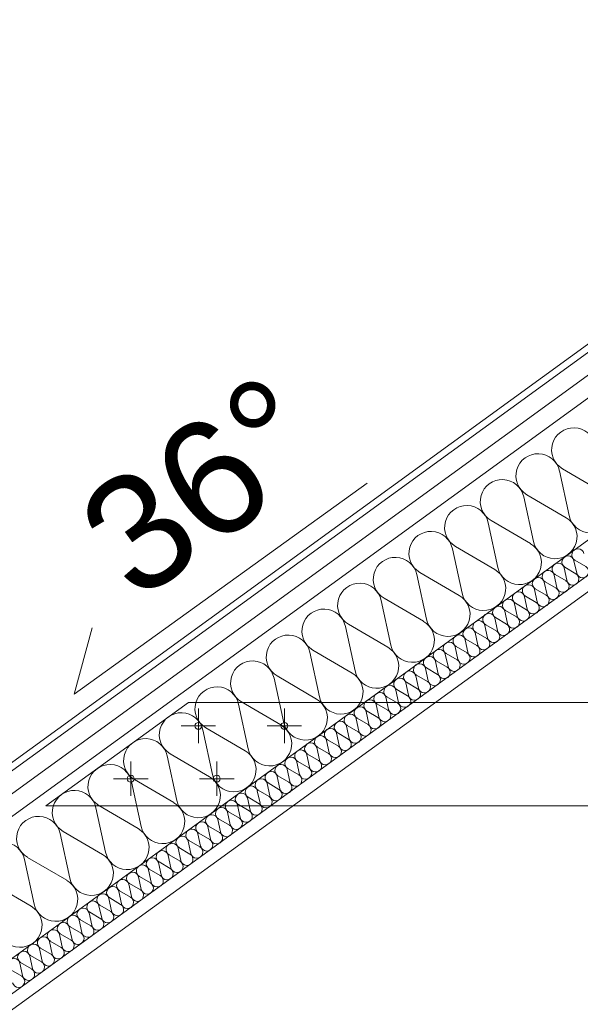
# Model space of a CAD drawing. Extents: x 5465377 to 5465550, y 5925276 to 5925338.
# Tile 103 of 182: x 5465408.516 to 5465409.491, y 5925334.331 to 5925336.044. Entities that reach past the tile are written whole.
import ezdxf

# ---------------------------------------------------------------- set-up
doc = ezdxf.new("R2010")
doc.units = 0
doc.header["$MEASUREMENT"] = 0
doc.linetypes.add('DASH', pattern=[0.75, 0.5, -0.25])
doc.linetypes.add('DASHDOT', pattern=[25.4, 12.7, -6.35, 0, -6.35])
for name, color, linetype, lineweight in [('0_Nr_Pióra__141', 7, 'Continuous', 0), ('0_Nr_Pióra__142', 7, 'Continuous', 18), ('_______wymiarowanie_Nr_Pióra__201', 150, 'Continuous', 0), ('____rosliny_Nr_Pióra__141', 7, 'Continuous', 0), ('_ARCH_Sciany_Nr_Pióra__141', 7, 'Continuous', 0), ('C-DROGI-SYTUACJA-ETYKIETY_Nr_Pióra__141', 7, 'Continuous', 0)]:
    doc.layers.add(name, color=color, linetype=linetype, lineweight=lineweight)
doc.layers.add('_______wymiarowanie', color=7, linetype='Continuous')
doc.styles.add('GENERATED_STYLE_1', font='arial.ttf')
doc.styles.add('GENERATED_STYLE_4', font='arial.ttf')
doc.styles.add('GENERATED_STYLE_5', font='txt')
doc.dimstyles.new('GENERATED_STYLE__2', dxfattribs={"dimtxt": 0.075, "dimasz": 0.0475, "dimexe": 0.18, "dimexo": 0, "dimgap": 0.09, "dimtad": 1, "dimdec": 0, "dimlfac": 100, "dimzin": 0, "dimdsep": 46, "dimtxsty": 'GENERATED_STYLE_5', "dimblk": 'ARROWHEAD_6', "dimblk1": 'ARROWHEAD_6', "dimblk2": 'ARROWHEAD_6', "dimcen": 0.09, "dimclrd": 256, "dimclre": 256, "dimclrt": 256, "dimazin": 0, "dimtfac": 1, "dimtdec": 4, "dimtmove": 0, "dimatfit": 3, "dimfxl": 0, "dimtolj": 1, "dimtzin": 0, "dimarcsym": 0})

# ---------------------------------------------------------------- blocks, each defined once
blk = doc.blocks.new('Izolacja cieplna 12_77', base_point=(5465406.9707, 5925333.2365))
at = {"layer": '____rosliny_Nr_Pióra__141', "linetype": 'Continuous'}
for p, q in [((5465409.4641, 5925335.0915), (5465409.4832, 5925335.0803)), ((5465409.4846, 5925335.0814), (5465409.4799, 5925335.1029)), ((5465409.4814, 5925335.104), (5465409.5004, 5925335.0928)), ((5465409.4502, 5925335.0564), (5465409.4455, 5925335.0779)), ((5465409.4469, 5925335.079), (5465409.466, 5925335.0678)), ((5465409.4674, 5925335.0689), (5465409.4627, 5925335.0904)), ((5465409.433, 5925335.0439), (5465409.4283, 5925335.0654)), ((5465409.4297, 5925335.0665), (5465409.4487, 5925335.0553)), ((5465409.3985, 5925335.0189), (5465409.3938, 5925335.0404)), ((5465409.3953, 5925335.0415), (5465409.4143, 5925335.0303)), ((5465409.4158, 5925335.0314), (5465409.4111, 5925335.0529)), ((5465409.4125, 5925335.054), (5465409.4315, 5925335.0428)), ((5465409.3813, 5925335.0063), (5465409.3766, 5925335.0279)), ((5465409.3781, 5925335.0289), (5465409.3971, 5925335.0178)), ((5465409.3641, 5925334.9938), (5465409.3594, 5925335.0154)), ((5465409.3609, 5925335.0164), (5465409.3799, 5925335.0053)), ((5465409.3297, 5925334.9688), (5465409.325, 5925334.9904)), ((5465409.3264, 5925334.9914), (5465409.3455, 5925334.9803)), ((5465409.3469, 5925334.9813), (5465409.3422, 5925335.0029)), ((5465409.3436, 5925335.0039), (5465409.3627, 5925334.9928)), ((5465409.3125, 5925334.9563), (5465409.3078, 5925334.9779)), ((5465409.3092, 5925334.9789), (5465409.3282, 5925334.9678)), ((5465409.2748, 5925334.9539), (5465409.2938, 5925334.9428)), ((5465409.2953, 5925334.9438), (5465409.2905, 5925334.9654)), ((5465409.292, 5925334.9664), (5465409.311, 5925334.9553)), ((5465409.2608, 5925334.9188), (5465409.2561, 5925334.9403)), ((5465409.2576, 5925334.9414), (5465409.2766, 5925334.9303)), ((5465409.278, 5925334.9313), (5465409.2733, 5925334.9529)), ((5465409.2436, 5925334.9063), (5465409.2389, 5925334.9278)), ((5465409.2404, 5925334.9289), (5465409.2594, 5925334.9177)), ((5465409.2092, 5925334.8813), (5465409.2045, 5925334.9028)), ((5465409.2059, 5925334.9039), (5465409.225, 5925334.8927)), ((5465409.2264, 5925334.8938), (5465409.2217, 5925334.9153)), ((5465409.2231, 5925334.9164), (5465409.2422, 5925334.9052)), ((5465409.192, 5925334.8688), (5465409.1873, 5925334.8903)), ((5465409.1887, 5925334.8914), (5465409.2077, 5925334.8802)), ((5465409.1748, 5925334.8563), (5465409.17, 5925334.8778)), ((5465409.1715, 5925334.8789), (5465409.1905, 5925334.8677)), ((5465409.1403, 5925334.8313), (5465409.1356, 5925334.8528)), ((5465409.1371, 5925334.8538), (5465409.1561, 5925334.8427)), ((5465409.1575, 5925334.8438), (5465409.1528, 5925334.8653)), ((5465409.1543, 5925334.8664), (5465409.1733, 5925334.8552)), ((5465409.1231, 5925334.8187), (5465409.1184, 5925334.8403)), ((5465409.1199, 5925334.8413), (5465409.1389, 5925334.8302)), ((5465409.1059, 5925334.8062), (5465409.1012, 5925334.8278)), ((5465409.1026, 5925334.8288), (5465409.1217, 5925334.8177)), ((5465409.0715, 5925334.7812), (5465409.0668, 5925334.8028)), ((5465409.0682, 5925334.8038), (5465409.0872, 5925334.7927)), ((5465409.0887, 5925334.7937), (5465409.084, 5925334.8153)), ((5465409.0854, 5925334.8163), (5465409.1045, 5925334.8052)), ((5465409.0543, 5925334.7687), (5465409.0495, 5925334.7903)), ((5465409.051, 5925334.7913), (5465409.07, 5925334.7802)), ((5465409.0166, 5925334.7663), (5465409.0356, 5925334.7552)), ((5465409.037, 5925334.7562), (5465409.0323, 5925334.7778)), ((5465409.0338, 5925334.7788), (5465409.0528, 5925334.7677)), ((5465409.0026, 5925334.7312), (5465408.9979, 5925334.7527)), ((5465408.9993, 5925334.7538), (5465409.0184, 5925334.7427)), ((5465409.0198, 5925334.7437), (5465409.0151, 5925334.7652)), ((5465408.9854, 5925334.7187), (5465408.9807, 5925334.7402)), ((5465408.9821, 5925334.7413), (5465409.0012, 5925334.7301)), ((5465408.951, 5925334.6937), (5465408.9463, 5925334.7152)), ((5465408.9477, 5925334.7163), (5465408.9667, 5925334.7051)), ((5465408.9682, 5925334.7062), (5465408.9635, 5925334.7277)), ((5465408.9649, 5925334.7288), (5465408.984, 5925334.7176)), ((5465408.9338, 5925334.6812), (5465408.929, 5925334.7027)), ((5465408.9305, 5925334.7038), (5465408.9495, 5925334.6926)), ((5465408.9165, 5925334.6687), (5465408.9118, 5925334.6902)), ((5465408.9133, 5925334.6913), (5465408.9323, 5925334.6801)), ((5465408.8821, 5925334.6436), (5465408.8774, 5925334.6652)), ((5465408.8788, 5925334.6662), (5465408.8979, 5925334.6551)), ((5465408.8993, 5925334.6562), (5465408.8946, 5925334.6777)), ((5465408.8961, 5925334.6787), (5465408.9151, 5925334.6676)), ((5465408.8649, 5925334.6311), (5465408.8602, 5925334.6527)), ((5465408.8616, 5925334.6537), (5465408.8807, 5925334.6426)), ((5465408.8272, 5925334.6287), (5465408.8462, 5925334.6176)), ((5465408.8477, 5925334.6186), (5465408.843, 5925334.6402)), ((5465408.8444, 5925334.6412), (5465408.8635, 5925334.6301)), ((5465408.8133, 5925334.5936), (5465408.8085, 5925334.6152)), ((5465408.81, 5925334.6162), (5465408.829, 5925334.6051)), ((5465408.8305, 5925334.6061), (5465408.8258, 5925334.6277)), ((5465408.796, 5925334.5811), (5465408.7913, 5925334.6027)), ((5465408.7928, 5925334.6037), (5465408.8118, 5925334.5926)), ((5465408.7616, 5925334.5561), (5465408.7569, 5925334.5776)), ((5465408.7583, 5925334.5787), (5465408.7774, 5925334.5676)), ((5465408.7788, 5925334.5686), (5465408.7741, 5925334.5901)), ((5465408.7756, 5925334.5912), (5465408.7946, 5925334.5801)), ((5465408.7444, 5925334.5436), (5465408.7397, 5925334.5651)), ((5465408.7411, 5925334.5662), (5465408.7602, 5925334.555)), ((5465408.7272, 5925334.5311), (5465408.7225, 5925334.5526)), ((5465408.7239, 5925334.5537), (5465408.743, 5925334.5425)), ((5465408.6928, 5925334.5061), (5465408.688, 5925334.5276)), ((5465408.6895, 5925334.5287), (5465408.7085, 5925334.5175)), ((5465408.71, 5925334.5186), (5465408.7053, 5925334.5401)), ((5465408.7067, 5925334.5412), (5465408.7257, 5925334.53)), ((5465408.6755, 5925334.4936), (5465408.6708, 5925334.5151)), ((5465408.6723, 5925334.5162), (5465408.6913, 5925334.505)), ((5465408.6378, 5925334.4911), (5465408.6569, 5925334.48)), ((5465408.6583, 5925334.4811), (5465408.6536, 5925334.5026)), ((5465408.6551, 5925334.5036), (5465408.6741, 5925334.4925)), ((5465408.6239, 5925334.456), (5465408.6192, 5925334.4776)), ((5465408.6206, 5925334.4786), (5465408.6397, 5925334.4675)), ((5465408.6411, 5925334.4685), (5465408.6364, 5925334.4901)), ((5465408.6067, 5925334.4435), (5465408.602, 5925334.4651)), ((5465408.6034, 5925334.4661), (5465408.6224, 5925334.455)), ((5465408.5723, 5925334.4185), (5465408.5675, 5925334.4401)), ((5465408.569, 5925334.4411), (5465408.588, 5925334.43)), ((5465408.5895, 5925334.431), (5465408.5848, 5925334.4526)), ((5465408.5862, 5925334.4536), (5465408.6052, 5925334.4425)), ((5465408.555, 5925334.406), (5465408.5503, 5925334.4276)), ((5465408.5518, 5925334.4286), (5465408.5708, 5925334.4175)), ((5465408.5378, 5925334.3935), (5465408.5331, 5925334.415)), ((5465408.5346, 5925334.4161), (5465408.5536, 5925334.405)), ((5465408.5001, 5925334.3911), (5465408.5192, 5925334.3799)), ((5465408.5206, 5925334.381), (5465408.5159, 5925334.4025)), ((5465408.5173, 5925334.4036), (5465408.5364, 5925334.3925))]:
    blk.add_line(p, q, dxfattribs=at)
for centre, start_param, end_param in [((5465409.4695, 5925335.1007), 5.870392, 9.837571), ((5465409.4867, 5925335.1132), 5.870392, 9.837571), ((5465409.4523, 5925335.0882), 5.870392, 9.837571), ((5465409.495, 5925335.0837), 2.7288, 6.695979), ((5465409.4179, 5925335.0631), 5.870392, 9.837571), ((5465409.4351, 5925335.0756), 5.870392, 9.837571), ((5465409.4778, 5925335.0712), 2.7288, 6.695979), ((5465409.4007, 5925335.0506), 5.870392, 9.837571), ((5465409.4606, 5925335.0587), 2.7288, 6.695979), ((5465409.3834, 5925335.0381), 5.870392, 9.837571), ((5465409.4262, 5925335.0336), 2.7288, 6.695979), ((5465409.4434, 5925335.0461), 2.7288, 6.695979), ((5465409.349, 5925335.0131), 5.870392, 9.837571), ((5465409.3662, 5925335.0256), 5.870392, 9.837571), ((5465409.4089, 5925335.0211), 2.7288, 6.695979), ((5465409.3318, 5925335.0006), 5.870392, 9.837571), ((5465409.3745, 5925334.9961), 2.7288, 6.695979), ((5465409.3917, 5925335.0086), 2.7288, 6.695979), ((5465409.3146, 5925334.9881), 5.870392, 9.837571), ((5465409.3573, 5925334.9836), 2.7288, 6.695979), ((5465409.2802, 5925334.9631), 5.870392, 9.837571), ((5465409.2974, 5925334.9756), 5.870392, 9.837571), ((5465409.3401, 5925334.9711), 2.7288, 6.695979), ((5465409.2629, 5925334.9506), 5.870392, 9.837571), ((5465409.3057, 5925334.9461), 2.7288, 6.695979), ((5465409.3229, 5925334.9586), 2.7288, 6.695979), ((5465409.2457, 5925334.9381), 5.870392, 9.837571), ((5465409.2884, 5925334.9336), 2.7288, 6.695979), ((5465409.2113, 5925334.9131), 5.870392, 9.837571), ((5465409.2285, 5925334.9256), 5.870392, 9.837571), ((5465409.2712, 5925334.9211), 2.7288, 6.695979), ((5465409.1941, 5925334.9005), 5.870392, 9.837571), ((5465409.2368, 5925334.8961), 2.7288, 6.695979), ((5465409.254, 5925334.9086), 2.7288, 6.695979), ((5465409.1597, 5925334.8755), 5.870392, 9.837571), ((5465409.1769, 5925334.888), 5.870392, 9.837571), ((5465409.2196, 5925334.8836), 2.7288, 6.695979), ((5465409.1424, 5925334.863), 5.870392, 9.837571), ((5465409.2024, 5925334.871), 2.7288, 6.695979), ((5465409.1252, 5925334.8505), 5.870392, 9.837571), ((5465409.1679, 5925334.846), 2.7288, 6.695979), ((5465409.1852, 5925334.8585), 2.7288, 6.695979), ((5465409.0908, 5925334.8255), 5.870392, 9.837571), ((5465409.108, 5925334.838), 5.870392, 9.837571), ((5465409.1507, 5925334.8335), 2.7288, 6.695979), ((5465409.0736, 5925334.813), 5.870392, 9.837571), ((5465409.1163, 5925334.8085), 2.7288, 6.695979), ((5465409.1335, 5925334.821), 2.7288, 6.695979), ((5465409.0564, 5925334.8005), 5.870392, 9.837571), ((5465409.0991, 5925334.796), 2.7288, 6.695979), ((5465409.0219, 5925334.7755), 5.870392, 9.837571), ((5465409.0392, 5925334.788), 5.870392, 9.837571), ((5465409.0819, 5925334.7835), 2.7288, 6.695979), ((5465409.0047, 5925334.763), 5.870392, 9.837571), ((5465409.0474, 5925334.7585), 2.7288, 6.695979), ((5465409.0647, 5925334.771), 2.7288, 6.695979), ((5465408.9703, 5925334.738), 5.870392, 9.837571), ((5465408.9875, 5925334.7505), 5.870392, 9.837571), ((5465409.0302, 5925334.746), 2.7288, 6.695979), ((5465408.9531, 5925334.7254), 5.870392, 9.837571), ((5465409.013, 5925334.7335), 2.7288, 6.695979), ((5465408.9359, 5925334.7129), 5.870392, 9.837571), ((5465408.9786, 5925334.7085), 2.7288, 6.695979), ((5465408.9958, 5925334.721), 2.7288, 6.695979), ((5465408.9014, 5925334.6879), 5.870392, 9.837571), ((5465408.9187, 5925334.7004), 5.870392, 9.837571), ((5465408.9614, 5925334.6959), 2.7288, 6.695979), ((5465408.8842, 5925334.6754), 5.870392, 9.837571), ((5465408.9269, 5925334.6709), 2.7288, 6.695979), ((5465408.9441, 5925334.6834), 2.7288, 6.695979), ((5465408.867, 5925334.6629), 5.870392, 9.837571), ((5465408.9097, 5925334.6584), 2.7288, 6.695979), ((5465408.8326, 5925334.6379), 5.870392, 9.837571), ((5465408.8498, 5925334.6504), 5.870392, 9.837571), ((5465408.8925, 5925334.6459), 2.7288, 6.695979), ((5465408.8154, 5925334.6254), 5.870392, 9.837571), ((5465408.8581, 5925334.6209), 2.7288, 6.695979), ((5465408.8753, 5925334.6334), 2.7288, 6.695979), ((5465408.7809, 5925334.6004), 5.870392, 9.837571), ((5465408.7982, 5925334.6129), 5.870392, 9.837571), ((5465408.8409, 5925334.6084), 2.7288, 6.695979), ((5465408.7637, 5925334.5879), 5.870392, 9.837571), ((5465408.8236, 5925334.5959), 2.7288, 6.695979), ((5465408.7465, 5925334.5754), 5.870392, 9.837571), ((5465408.7892, 5925334.5709), 2.7288, 6.695979), ((5465408.8064, 5925334.5834), 2.7288, 6.695979), ((5465408.7121, 5925334.5503), 5.870392, 9.837571), ((5465408.7293, 5925334.5629), 5.870392, 9.837571), ((5465408.772, 5925334.5584), 2.7288, 6.695979), ((5465408.6949, 5925334.5378), 5.870392, 9.837571), ((5465408.7376, 5925334.5334), 2.7288, 6.695979), ((5465408.7548, 5925334.5459), 2.7288, 6.695979), ((5465408.6776, 5925334.5253), 5.870392, 9.837571), ((5465408.7204, 5925334.5208), 2.7288, 6.695979), ((5465408.6432, 5925334.5003), 5.870392, 9.837571), ((5465408.6604, 5925334.5128), 5.870392, 9.837571), ((5465408.7031, 5925334.5083), 2.7288, 6.695979), ((5465408.626, 5925334.4878), 5.870392, 9.837571), ((5465408.6687, 5925334.4833), 2.7288, 6.695979), ((5465408.6859, 5925334.4958), 2.7288, 6.695979), ((5465408.6088, 5925334.4753), 5.870392, 9.837571), ((5465408.6515, 5925334.4708), 2.7288, 6.695979), ((5465408.5744, 5925334.4503), 5.870392, 9.837571), ((5465408.5916, 5925334.4628), 5.870392, 9.837571), ((5465408.6343, 5925334.4583), 2.7288, 6.695979), ((5465408.5571, 5925334.4378), 5.870392, 9.837571), ((5465408.5999, 5925334.4333), 2.7288, 6.695979), ((5465408.6171, 5925334.4458), 2.7288, 6.695979), ((5465408.5227, 5925334.4128), 5.870392, 9.837571), ((5465408.5399, 5925334.4253), 5.870392, 9.837571), ((5465408.5826, 5925334.4208), 2.7288, 6.695979), ((5465408.5055, 5925334.4003), 5.870392, 9.837571), ((5465408.5654, 5925334.4083), 2.7288, 6.695979), ((5465408.531, 5925334.3833), 2.7288, 6.695979), ((5465408.5482, 5925334.3958), 2.7288, 6.695979), ((5465408.5138, 5925334.3708), 2.7288, 6.695979)]:
    blk.add_ellipse(centre, major_axis=(0.00861, 0.00625), ratio=0.999504, start_param=start_param, end_param=end_param, dxfattribs=at)
blk = doc.blocks.new('Izolacja cieplna 12_592', base_point=(5465406.7397, 5925333.1305))
at = {"layer": '____rosliny_Nr_Pióra__141', "linetype": 'Continuous'}
for p, q in [((5465409.4598, 5925335.2629), (5465409.5284, 5925335.2229)), ((5465409.4715, 5925335.1816), (5465409.4546, 5925335.2592)), ((5465409.4095, 5925335.1365), (5465409.3926, 5925335.2141)), ((5465409.3978, 5925335.2179), (5465409.4663, 5925335.1778)), ((5465409.3475, 5925335.0914), (5465409.3305, 5925335.169)), ((5465409.3357, 5925335.1728), (5465409.4043, 5925335.1327)), ((5465409.2737, 5925335.1277), (5465409.3422, 5925335.0876)), ((5465409.2854, 5925335.0464), (5465409.2685, 5925335.1239)), ((5465409.2234, 5925335.0013), (5465409.2064, 5925335.0789)), ((5465409.2117, 5925335.0827), (5465409.2802, 5925335.0426)), ((5465409.1613, 5925334.9562), (5465409.1444, 5925335.0338)), ((5465409.1496, 5925335.0376), (5465409.2182, 5925334.9975)), ((5465409.0993, 5925334.9111), (5465409.0824, 5925334.9887)), ((5465409.0876, 5925334.9925), (5465409.1561, 5925334.9524)), ((5465409.0373, 5925334.8661), (5465409.0203, 5925334.9436)), ((5465409.0255, 5925334.9474), (5465409.0941, 5925334.9073)), ((5465408.9635, 5925334.9024), (5465409.0321, 5925334.8623)), ((5465408.9752, 5925334.821), (5465408.9583, 5925334.8986)), ((5465408.9132, 5925334.7759), (5465408.8962, 5925334.8535)), ((5465408.9015, 5925334.8573), (5465408.97, 5925334.8172)), ((5465408.8511, 5925334.7308), (5465408.8342, 5925334.8084)), ((5465408.8394, 5925334.8122), (5465408.908, 5925334.7721)), ((5465408.7774, 5925334.7671), (5465408.8459, 5925334.727)), ((5465408.7891, 5925334.6858), (5465408.7722, 5925334.7633)), ((5465408.7271, 5925334.6407), (5465408.7101, 5925334.7183)), ((5465408.7153, 5925334.7221), (5465408.7839, 5925334.682)), ((5465408.665, 5925334.5956), (5465408.6481, 5925334.6732)), ((5465408.6533, 5925334.677), (5465408.7219, 5925334.6369)), ((5465408.5913, 5925334.6319), (5465408.6598, 5925334.5918)), ((5465408.603, 5925334.5505), (5465408.5861, 5925334.6281)), ((5465408.541, 5925334.5055), (5465408.524, 5925334.583)), ((5465408.5292, 5925334.5868), (5465408.5978, 5925334.5468)), ((5465408.4672, 5925334.5418), (5465408.5357, 5925334.5017))]:
    blk.add_line(p, q, dxfattribs=at)
for centre, start_param, end_param in [((5465409.4792, 5925335.296), 5.870392, 9.837571), ((5465409.4172, 5925335.2509), 5.870392, 9.837571), ((5465409.3551, 5925335.2059), 5.870392, 9.837571), ((5465409.509, 5925335.1898), 2.7288, 6.695979), ((5465409.2931, 5925335.1608), 5.870392, 9.837571), ((5465409.4469, 5925335.1447), 2.7288, 6.695979), ((5465409.231, 5925335.1157), 5.870392, 9.837571), ((5465409.3849, 5925335.0996), 2.7288, 6.695979), ((5465409.169, 5925335.0706), 5.870392, 9.837571), ((5465409.3229, 5925335.0546), 2.7288, 6.695979), ((5465409.107, 5925335.0256), 5.870392, 9.837571), ((5465409.2608, 5925335.0095), 2.7288, 6.695979), ((5465409.0449, 5925334.9805), 5.870392, 9.837571), ((5465409.1988, 5925334.9644), 2.7288, 6.695979), ((5465408.9829, 5925334.9354), 5.870392, 9.837571), ((5465409.1367, 5925334.9193), 2.7288, 6.695979), ((5465408.9208, 5925334.8903), 5.870392, 9.837571), ((5465409.0747, 5925334.8743), 2.7288, 6.695979), ((5465408.8588, 5925334.8453), 5.870392, 9.837571), ((5465409.0127, 5925334.8292), 2.7288, 6.695979), ((5465408.7968, 5925334.8002), 5.870392, 9.837571), ((5465408.9506, 5925334.7841), 2.7288, 6.695979), ((5465408.7347, 5925334.7551), 5.870392, 9.837571), ((5465408.8886, 5925334.7391), 2.7288, 6.695979), ((5465408.6727, 5925334.7101), 5.870392, 9.837571), ((5465408.8265, 5925334.694), 2.7288, 6.695979), ((5465408.6107, 5925334.665), 5.870392, 9.837571), ((5465408.7645, 5925334.6489), 2.7288, 6.695979), ((5465408.5486, 5925334.6199), 5.870392, 9.837571), ((5465408.7025, 5925334.6038), 2.7288, 6.695979), ((5465408.4866, 5925334.5748), 5.870392, 9.837571), ((5465408.6404, 5925334.5588), 2.7288, 6.695979), ((5465408.5784, 5925334.5137), 2.7288, 6.695979), ((5465408.5164, 5925334.4686), 2.7288, 6.695979)]:
    blk.add_ellipse(centre, major_axis=(0.031, 0.0225), ratio=0.998431, start_param=start_param, end_param=end_param, dxfattribs=at)
blk = doc.blocks.new('*D443', base_point=(5464021.3307, 5925651.4736))
at = {"layer": '_______wymiarowanie_Nr_Pióra__201', "linetype": 'Continuous'}
for p, q in [((5465406.0698, 5925336.007), (5465406.0698, 5925336.0445)), ((5465406.0948, 5925335.982), (5465406.0448, 5925336.032)), ((5465406.1167, 5925336.007), (5465406.023, 5925336.007)), ((5465406.0698, 5925333.3735), (5465406.0698, 5925336.007)), ((5465406.0448, 5925333.3985), (5465406.0948, 5925333.3485)), ((5465406.1167, 5925333.3735), (5465406.023, 5925333.3735))]:
    blk.add_line(p, q, dxfattribs=at)
at = {"layer": '_______wymiarowanie_Nr_Pióra__201', "insert": (5465405.9798, 5925334.6049), "char_height": 0.075, "attachment_point": 1, "rotation": 90, "style": 'GENERATED_STYLE_4'}
blk.add_mtext('{263}', dxfattribs=at)
blk = doc.blocks.new('ARROWHEAD_6')
at = {"linetype": 'Continuous'}
for p, q in [((-0.5, -0.5), (0.5, 0.5)), ((0, 0), (-1, 0))]:
    blk.add_line(p, q, dxfattribs=at)
blk = doc.blocks.new('*D444', base_point=(5464021.3307, 5925651.4736))
at = {"layer": '_______wymiarowanie_Nr_Pióra__201', "linetype": 'Continuous'}
for p, q in [((5465405.7521, 5925336.007), (5465405.7521, 5925336.0445)), ((5465405.7771, 5925335.982), (5465405.7271, 5925336.032)), ((5465405.799, 5925336.007), (5465405.7053, 5925336.007)), ((5465405.7521, 5925330.0264), (5465405.7521, 5925336.007)), ((5465405.7271, 5925330.0514), (5465405.7771, 5925330.0014)), ((5465405.799, 5925330.0264), (5465405.7053, 5925330.0264)), ((5465405.7521, 5925329.9889), (5465405.7521, 5925330.0264))]:
    blk.add_line(p, q, dxfattribs=at)
at = {"layer": '_______wymiarowanie_Nr_Pióra__201', "insert": (5465405.6621, 5925332.9313), "char_height": 0.075, "attachment_point": 1, "rotation": 90, "style": 'GENERATED_STYLE_4'}
blk.add_mtext('{598}', dxfattribs=at)

msp = doc.modelspace()

# ---------------------------------------------------------------- linework, layer by layer
at = {"layer": '0_Nr_Pióra__141', "linetype": 'Continuous'}
for p, q in [((5465406.6046, 5925333.3735), (5465410.2293, 5925336.007)), ((5465406.6117, 5925333.3638), (5465410.2293, 5925335.9922)), ((5465406.6305, 5925333.3379), (5465410.2293, 5925335.9526)), ((5465408.6105, 5925334.8709), (5465409.1201, 5925335.2379)), ((5465408.6105, 5925334.8709), (5465408.6415, 5925334.9863))]:
    msp.add_line(p, q, dxfattribs=at)
at = {"layer": '0_Nr_Pióra__141', "linetype": 'DASHDOT'}
for p, q in [((5465408.8265, 5925334.8456), (5465408.8265, 5925334.7856)), ((5465408.9761, 5925334.8456), (5465408.9761, 5925334.7856)), ((5465408.7965, 5925334.8156), (5465408.8565, 5925334.8156)), ((5465408.9461, 5925334.8156), (5465409.0061, 5925334.8156)), ((5465408.7089, 5925334.7536), (5465408.7089, 5925334.6936)), ((5465408.8585, 5925334.7536), (5465408.8585, 5925334.6936)), ((5465408.6789, 5925334.7236), (5465408.7389, 5925334.7236)), ((5465408.8285, 5925334.7236), (5465408.8885, 5925334.7236))]:
    msp.add_line(p, q, dxfattribs=at)
at = {"layer": '0_Nr_Pióra__141', "linetype": 'Continuous'}
for centre in [(5465408.8265, 5925334.8156), (5465408.9761, 5925334.8156), (5465408.7089, 5925334.7236), (5465408.8585, 5925334.7236)]:
    msp.add_circle(centre, 0.006, dxfattribs=at)
at = {"layer": '0_Nr_Pióra__142', "linetype": 'Continuous'}
for p, q in [((5465406.6493, 5925333.312), (5465410.2293, 5925335.913)), ((5465409.1153, 5925334.8564), (5465410.2293, 5925335.6658)), ((5465408.5613, 5925334.6764), (5465408.8091, 5925334.8564)), ((5465411.6496, 5925334.8564), (5465408.8091, 5925334.8564)), ((5465406.8993, 5925333.2464), (5465408.8675, 5925334.6764)), ((5465411.8973, 5925334.6764), (5465408.5613, 5925334.6764))]:
    msp.add_line(p, q, dxfattribs=at)
at = {"layer": '0_Nr_Pióra__142', "linetype": 'DASH'}
msp.add_line((5465408.8675, 5925334.6764), (5465409.1153, 5925334.8564), dxfattribs=at)
at = {"layer": '_ARCH_Sciany_Nr_Pióra__141', "linetype": 'Continuous'}
for p, q in [((5465406.9707, 5925333.2365), (5465410.2587, 5925335.6254)), ((5465407.0043, 5925333.2331), (5465410.265, 5925335.6021))]:
    msp.add_line(p, q, dxfattribs=at)

# ---------------------------------------------------------------- block references
at = {"layer": '____rosliny_Nr_Pióra__141', "linetype": 'Continuous'}
for name, p in [('Izolacja cieplna 12_592', (5465406.7397, 5925333.1305)), ('Izolacja cieplna 12_77', (5465406.9707, 5925333.2365))]:
    msp.add_blockref(name, p, dxfattribs=at)

# ---------------------------------------------------------------- texts
at = {"layer": 'C-DROGI-SYTUACJA-ETYKIETY_Nr_Pióra__141', "linetype": 'Continuous', "insert": (5465408.7202, 5925335.026), "char_height": 0.2, "attachment_point": 7, "rotation": 35.7677, "style": 'GENERATED_STYLE_1'}
msp.add_mtext('{36°}', dxfattribs=at)

# ---------------------------------------------------------------- dimensions: what is measured, and where the dimension line sits
at = {"layer": '_______wymiarowanie', "linetype": 'Continuous'}
for base, p1, picture, middle in [((5465405.7521, 5925330.0264), (5465406.7093, 5925330.0264), '*D444', (5465405.6996, 5925333.0167)), ((5465406.0698, 5925328.2764), (5465406.6046, 5925333.3735), '*D443', (5465406.0173, 5925334.6902))]:
    dim = msp.add_linear_dim(base=base, p1=p1, p2=(5465410.2293, 5925336.007), angle=90, dimstyle='GENERATED_STYLE__2', dxfattribs=at)
    dim.commit()
    dim.dimension.update_dxf_attribs({"geometry": picture, "text_midpoint": middle})

doc.saveas('drawing.dxf')
